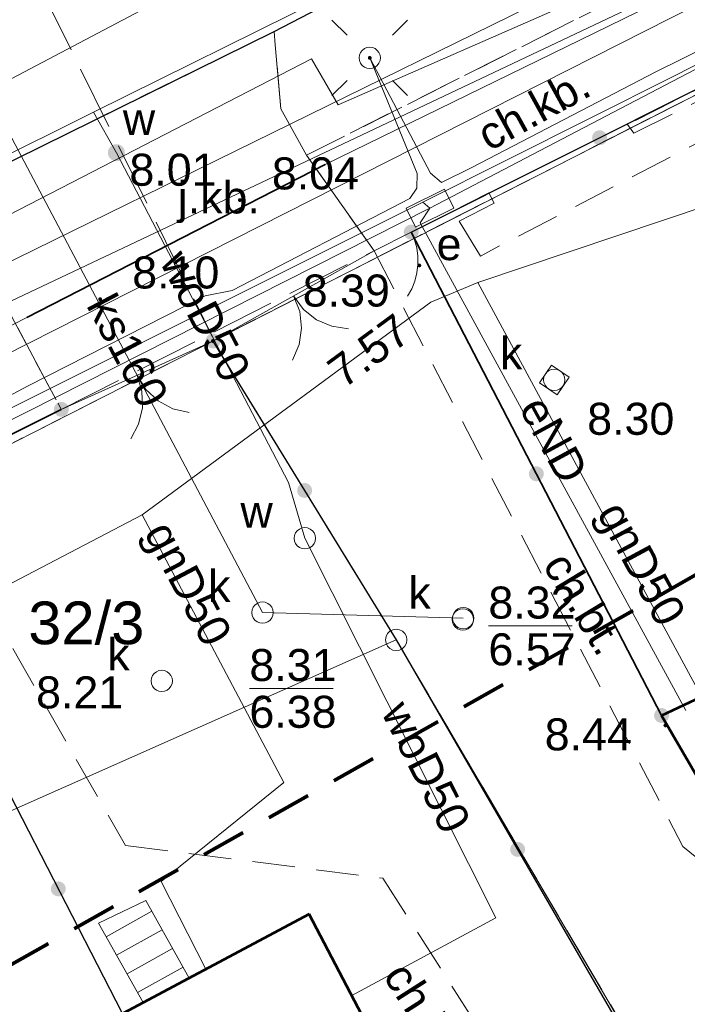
# Model space of a CAD drawing. Extents: x 5474185 to 5474933, y 5916077 to 5916824.
# Tile 116 of 256: x 5474655 to 5474671, y 5916193 to 5916216. Entities that reach past the tile are written whole.
import ezdxf
from ezdxf.enums import TextEntityAlignment as Align

# ---------------------------------------------------------------- set-up
doc = ezdxf.new("R2010")
doc.units = 0
for name, pattern in [('216-500', [2.5, 1.5, -1]), ('PRZER1-1', [1, 0.5, -0.5]), ('PRZER2-1', [1.5, 1, -0.5]), ('PRZER3-1', [2, 1.5, -0.5])]:
    doc.linetypes.add(name, pattern=pattern)
for name, color, linetype, lineweight in [('GEPPGD', 253, 'CONTINUOUS', 18), ('GESBZO', 253, 'CONTINUOUS', 50), ('GESDZI', 253, 'CONTINUOUS', 18), ('GESDZI_O', 253, 'CONTINUOUS', 18), ('GESKKL', 253, 'CONTINUOUS', 18), ('GESSCH', 253, 'CONTINUOUS', 18), ('GESUZY', 253, 'CONTINUOUS', 18), ('GSLKBR', 253, 'CONTINUOUS', 18), ('GSLKFU', 253, 'CONTINUOUS', 18), ('GSLKOG', 253, 'CONTINUOUS', 35), ('GSLKRW', 253, 'CONTINUOUS', 25), ('GSPWPS', 253, 'CONTINUOUS', 13), ('GSPWPS_O', 253, 'CONTINUOUS', 13), ('GSSKOA', 253, 'CONTINUOUS', 18), ('GSSKOA_O', 253, 'CONTINUOUS', 18), ('GSSKOD', 253, 'CONTINUOUS', 18), ('GSSKOD_O', 253, 'CONTINUOUS', 18), ('GSSUTR', 254, 'CONTINUOUS', 18), ('GULEPR', 254, 'CONTINUOUS', 18), ('GULEPR_O', 254, 'CONTINUOUS', 18), ('GULGPR', 254, 'CONTINUOUS', 18), ('GULGPR_O', 254, 'CONTINUOUS', 18), ('GULKPR', 7, 'CONTINUOUS', 18), ('GULKPR_O', 254, 'CONTINUOUS', 18), ('GULLOB', 254, 'CONTINUOUS', 35), ('GULTPR', 254, 'CONTINUOUS', 18), ('GULWPR', 7, 'CONTINUOUS', 18), ('GULWPR_O', 254, 'CONTINUOUS', 18), ('GUPELA', 254, 'CONTINUOUS', 18), ('GUPESE', 254, 'CONTINUOUS', 18), ('GUPESE_O', 254, 'CONTINUOUS', 18), ('GUPIKP', 253, 'CONTINUOUS', 18), ('GUPISN', 253, 'CONTINUOUS', 18), ('GUPIWZ', 253, 'CONTINUOUS', 18), ('GUPIWZ_O', 253, 'CONTINUOUS', 18), ('GUPKSD', 61, 'CONTINUOUS', 18), ('GUPPRZ_O', 40, 'CONTINUOUS', 18), ('GUPWZA', 253, 'CONTINUOUS', 18), ('GUPWZA_O', 253, 'CONTINUOUS', 18), ('IS HP zasięg', 251, 'CONTINUOUS', 20), ('Sieć wodociągowa', 253, 'CONTINUOUS', 40)]:
    doc.layers.add(name, color=color, linetype=linetype, lineweight=lineweight)
doc.styles.add('Arial', font='arial.ttf')

msp = doc.modelspace()

# ---------------------------------------------------------------- hatches: boundary and pattern name
at = {"layer": 'GEPPGD'}
msp.add_hatch(color=256, dxfattribs=at).paths.add_polyline_path([(5474659.62, 5916208.905), (5474659.606094, 5916208.907202), (5474659.59355, 5916208.913594), (5474659.583594, 5916208.92355), (5474659.577202, 5916208.936094), (5474659.575, 5916208.95), (5474659.577202, 5916208.963906), (5474659.583594, 5916208.97645), (5474659.59355, 5916208.986406), (5474659.606094, 5916208.992798), (5474659.62, 5916208.995), (5474659.633906, 5916208.992798), (5474659.64645, 5916208.986406), (5474659.656406, 5916208.97645), (5474659.662798, 5916208.963906), (5474659.665, 5916208.95), (5474659.662798, 5916208.936094), (5474659.656406, 5916208.92355), (5474659.64645, 5916208.913594), (5474659.633906, 5916208.907202)])
at = {"layer": 'GSLKOG'}
for points in [[(5474668.659673, 5916213.535305), (5474668.614811, 5916213.54393), (5474668.57371, 5916213.563873), (5474668.53917, 5916213.593774), (5474668.513546, 5916213.631596), (5474668.498585, 5916213.67476), (5474668.495305, 5916213.720327), (5474668.50393, 5916213.765189), (5474668.523873, 5916213.80629), (5474668.553774, 5916213.84083), (5474668.591596, 5916213.866454), (5474668.63476, 5916213.881415), (5474668.680327, 5916213.884695), (5474668.725189, 5916213.87607), (5474668.76629, 5916213.856127), (5474668.80083, 5916213.826226), (5474668.826454, 5916213.788404), (5474668.841415, 5916213.74524), (5474668.844695, 5916213.699673), (5474668.83607, 5916213.654811), (5474668.816127, 5916213.61371), (5474668.786226, 5916213.57917), (5474668.748404, 5916213.553546), (5474668.70524, 5916213.538585)], [(5474668.659673, 5916213.535305), (5474668.614811, 5916213.54393), (5474668.57371, 5916213.563873), (5474668.53917, 5916213.593774), (5474668.513546, 5916213.631596), (5474668.498585, 5916213.67476), (5474668.495305, 5916213.720327), (5474668.50393, 5916213.765189), (5474668.523873, 5916213.80629), (5474668.553774, 5916213.84083), (5474668.591596, 5916213.866454), (5474668.63476, 5916213.881415), (5474668.680327, 5916213.884695), (5474668.725189, 5916213.87607), (5474668.76629, 5916213.856127), (5474668.80083, 5916213.826226), (5474668.826454, 5916213.788404), (5474668.841415, 5916213.74524), (5474668.844695, 5916213.699673), (5474668.83607, 5916213.654811), (5474668.816127, 5916213.61371), (5474668.786226, 5916213.57917), (5474668.748404, 5916213.553546), (5474668.70524, 5916213.538585)], [(5474664.251967, 5916211.325185), (5474664.206995, 5916211.33322), (5474664.165636, 5916211.352622), (5474664.130707, 5916211.382067), (5474664.104589, 5916211.419549), (5474664.089062, 5916211.462513), (5474664.085185, 5916211.508033), (5474664.09322, 5916211.553005), (5474664.112622, 5916211.594364), (5474664.142067, 5916211.629293), (5474664.179549, 5916211.655411), (5474664.222513, 5916211.670938), (5474664.268033, 5916211.674815), (5474664.313005, 5916211.66678), (5474664.354364, 5916211.647378), (5474664.389293, 5916211.617933), (5474664.415411, 5916211.580451), (5474664.430938, 5916211.537487), (5474664.434815, 5916211.491967), (5474664.42678, 5916211.446995), (5474664.407378, 5916211.405636), (5474664.377933, 5916211.370707), (5474664.340451, 5916211.344589), (5474664.297487, 5916211.329062)], [(5474664.249673, 5916211.325305), (5474664.204811, 5916211.33393), (5474664.16371, 5916211.353873), (5474664.12917, 5916211.383774), (5474664.103546, 5916211.421596), (5474664.088585, 5916211.46476), (5474664.085305, 5916211.510327), (5474664.09393, 5916211.555189), (5474664.113873, 5916211.59629), (5474664.143774, 5916211.63083), (5474664.181596, 5916211.656454), (5474664.22476, 5916211.671415), (5474664.270327, 5916211.674695), (5474664.315189, 5916211.66607), (5474664.35629, 5916211.646127), (5474664.39083, 5916211.616226), (5474664.416454, 5916211.578404), (5474664.431415, 5916211.53524), (5474664.434695, 5916211.489673), (5474664.42607, 5916211.444811), (5474664.406127, 5916211.40371), (5474664.376226, 5916211.36917), (5474664.338404, 5916211.343546), (5474664.29524, 5916211.328585)], [(5474659.624588, 5916208.775061), (5474659.579154, 5916208.779833), (5474659.536504, 5916208.796204), (5474659.499543, 5916208.823055), (5474659.470792, 5916208.858557), (5474659.452209, 5916208.90029), (5474659.445061, 5916208.945412), (5474659.449833, 5916208.990846), (5474659.466204, 5916209.033496), (5474659.493055, 5916209.070457), (5474659.528557, 5916209.099208), (5474659.57029, 5916209.117791), (5474659.615412, 5916209.124939), (5474659.660846, 5916209.120167), (5474659.703496, 5916209.103796), (5474659.740457, 5916209.076945), (5474659.769208, 5916209.041443), (5474659.787791, 5916208.99971), (5474659.794939, 5916208.954588), (5474659.790167, 5916208.909154), (5474659.773796, 5916208.866504), (5474659.746945, 5916208.829543), (5474659.711443, 5916208.800792), (5474659.66971, 5916208.782209)], [(5474656.059722, 5916207.175302), (5474656.014857, 5916207.183914), (5474655.97375, 5916207.203846), (5474655.939202, 5916207.233738), (5474655.913568, 5916207.271552), (5474655.898595, 5916207.314712), (5474655.895302, 5916207.360278), (5474655.903914, 5916207.405143), (5474655.923846, 5916207.44625), (5474655.953738, 5916207.480798), (5474655.991552, 5916207.506432), (5474656.034712, 5916207.521405), (5474656.080278, 5916207.524698), (5474656.125143, 5916207.516086), (5474656.16625, 5916207.496154), (5474656.200798, 5916207.466262), (5474656.226432, 5916207.428448), (5474656.241405, 5916207.385288), (5474656.244698, 5916207.339722), (5474656.236086, 5916207.294857), (5474656.216154, 5916207.25375), (5474656.186262, 5916207.219202), (5474656.148448, 5916207.193568), (5474656.105288, 5916207.178595)], [(5474667.181967, 5916205.665185), (5474667.136995, 5916205.67322), (5474667.095636, 5916205.692622), (5474667.060707, 5916205.722067), (5474667.034589, 5916205.759549), (5474667.019062, 5916205.802513), (5474667.015185, 5916205.848033), (5474667.02322, 5916205.893005), (5474667.042622, 5916205.934364), (5474667.072067, 5916205.969293), (5474667.109549, 5916205.995411), (5474667.152513, 5916206.010938), (5474667.198033, 5916206.014815), (5474667.243005, 5916206.00678), (5474667.284364, 5916205.987378), (5474667.319293, 5916205.957933), (5474667.345411, 5916205.920451), (5474667.360938, 5916205.877487), (5474667.364815, 5916205.831967), (5474667.35678, 5916205.786995), (5474667.337378, 5916205.745636), (5474667.307933, 5916205.710707), (5474667.270451, 5916205.684589), (5474667.227487, 5916205.669062)], [(5474667.181967, 5916205.665185), (5474667.136995, 5916205.67322), (5474667.095636, 5916205.692622), (5474667.060707, 5916205.722067), (5474667.034589, 5916205.759549), (5474667.019062, 5916205.802513), (5474667.015185, 5916205.848033), (5474667.02322, 5916205.893005), (5474667.042622, 5916205.934364), (5474667.072067, 5916205.969293), (5474667.109549, 5916205.995411), (5474667.152513, 5916206.010938), (5474667.198033, 5916206.014815), (5474667.243005, 5916206.00678), (5474667.284364, 5916205.987378), (5474667.319293, 5916205.957933), (5474667.345411, 5916205.920451), (5474667.360938, 5916205.877487), (5474667.364815, 5916205.831967), (5474667.35678, 5916205.786995), (5474667.337378, 5916205.745636), (5474667.307933, 5916205.710707), (5474667.270451, 5916205.684589), (5474667.227487, 5916205.669062)], [(5474661.769588, 5916205.275061), (5474661.724154, 5916205.279833), (5474661.681504, 5916205.296204), (5474661.644543, 5916205.323055), (5474661.615792, 5916205.358557), (5474661.597209, 5916205.40029), (5474661.590061, 5916205.445412), (5474661.594833, 5916205.490846), (5474661.611204, 5916205.533496), (5474661.638055, 5916205.570457), (5474661.673557, 5916205.599208), (5474661.71529, 5916205.617791), (5474661.760412, 5916205.624939), (5474661.805846, 5916205.620167), (5474661.848496, 5916205.603796), (5474661.885457, 5916205.576945), (5474661.914208, 5916205.541443), (5474661.932791, 5916205.49971), (5474661.939939, 5916205.454588), (5474661.935167, 5916205.409154), (5474661.918796, 5916205.366504), (5474661.891945, 5916205.329543), (5474661.856443, 5916205.300792), (5474661.81471, 5916205.282209)], [(5474661.769588, 5916205.275061), (5474661.724154, 5916205.279833), (5474661.681504, 5916205.296204), (5474661.644543, 5916205.323055), (5474661.615792, 5916205.358557), (5474661.597209, 5916205.40029), (5474661.590061, 5916205.445412), (5474661.594833, 5916205.490846), (5474661.611204, 5916205.533496), (5474661.638055, 5916205.570457), (5474661.673557, 5916205.599208), (5474661.71529, 5916205.617791), (5474661.760412, 5916205.624939), (5474661.805846, 5916205.620167), (5474661.848496, 5916205.603796), (5474661.885457, 5916205.576945), (5474661.914208, 5916205.541443), (5474661.932791, 5916205.49971), (5474661.939939, 5916205.454588), (5474661.935167, 5916205.409154), (5474661.918796, 5916205.366504), (5474661.891945, 5916205.329543), (5474661.856443, 5916205.300792), (5474661.81471, 5916205.282209)], [(5474670.111967, 5916200.005185), (5474670.066995, 5916200.01322), (5474670.025636, 5916200.032622), (5474669.990707, 5916200.062067), (5474669.964589, 5916200.099549), (5474669.949062, 5916200.142513), (5474669.945185, 5916200.188033), (5474669.95322, 5916200.233005), (5474669.972622, 5916200.274364), (5474670.002067, 5916200.309293), (5474670.039549, 5916200.335411), (5474670.082513, 5916200.350938), (5474670.128033, 5916200.354815), (5474670.173005, 5916200.34678), (5474670.214364, 5916200.327378), (5474670.249293, 5916200.297933), (5474670.275411, 5916200.260451), (5474670.290938, 5916200.217487), (5474670.294815, 5916200.171967), (5474670.28678, 5916200.126995), (5474670.267378, 5916200.085636), (5474670.237933, 5916200.050707), (5474670.200451, 5916200.024589), (5474670.157487, 5916200.009062)], [(5474666.751236, 5916196.869983), (5474666.705934, 5916196.875882), (5474666.663704, 5916196.893307), (5474666.627421, 5916196.921067), (5474666.59956, 5916196.957272), (5474666.582019, 5916196.999454), (5474666.575994, 5916197.04474), (5474666.581893, 5916197.090041), (5474666.599318, 5916197.132271), (5474666.627078, 5916197.168554), (5474666.663283, 5916197.196415), (5474666.705465, 5916197.213956), (5474666.750751, 5916197.219982), (5474666.796052, 5916197.214082), (5474666.838283, 5916197.196658), (5474666.874565, 5916197.168897), (5474666.902426, 5916197.132692), (5474666.919967, 5916197.09051), (5474666.925993, 5916197.045225), (5474666.920093, 5916196.999923), (5474666.902669, 5916196.957693), (5474666.874908, 5916196.92141), (5474666.838703, 5916196.893549), (5474666.796521, 5916196.876008)], [(5474666.751236, 5916196.869983), (5474666.705934, 5916196.875882), (5474666.663704, 5916196.893307), (5474666.627421, 5916196.921067), (5474666.59956, 5916196.957272), (5474666.582019, 5916196.999454), (5474666.575994, 5916197.04474), (5474666.581893, 5916197.090041), (5474666.599318, 5916197.132271), (5474666.627078, 5916197.168554), (5474666.663283, 5916197.196415), (5474666.705465, 5916197.213956), (5474666.750751, 5916197.219982), (5474666.796052, 5916197.214082), (5474666.838283, 5916197.196658), (5474666.874565, 5916197.168897), (5474666.902426, 5916197.132692), (5474666.919967, 5916197.09051), (5474666.925993, 5916197.045225), (5474666.920093, 5916196.999923), (5474666.902669, 5916196.957693), (5474666.874908, 5916196.92141), (5474666.838703, 5916196.893549), (5474666.796521, 5916196.876008)], [(5474655.991419, 5916195.945211), (5474655.946473, 5916195.953387), (5474655.905175, 5916195.972918), (5474655.870338, 5916196.002473), (5474655.844337, 5916196.040036), (5474655.828946, 5916196.083049), (5474655.825211, 5916196.128581), (5474655.833387, 5916196.173527), (5474655.852918, 5916196.214825), (5474655.882473, 5916196.249662), (5474655.920036, 5916196.275663), (5474655.963049, 5916196.291054), (5474656.008581, 5916196.294789), (5474656.053527, 5916196.286613), (5474656.094825, 5916196.267082), (5474656.129662, 5916196.237527), (5474656.155663, 5916196.199964), (5474656.171054, 5916196.156951), (5474656.174789, 5916196.111419), (5474656.166613, 5916196.066473), (5474656.147082, 5916196.025175), (5474656.117527, 5916195.990338), (5474656.079964, 5916195.964337), (5474656.036951, 5916195.948946)], [(5474655.991419, 5916195.945211), (5474655.946473, 5916195.953387), (5474655.905175, 5916195.972918), (5474655.870338, 5916196.002473), (5474655.844337, 5916196.040036), (5474655.828946, 5916196.083049), (5474655.825211, 5916196.128581), (5474655.833387, 5916196.173527), (5474655.852918, 5916196.214825), (5474655.882473, 5916196.249662), (5474655.920036, 5916196.275663), (5474655.963049, 5916196.291054), (5474656.008581, 5916196.294789), (5474656.053527, 5916196.286613), (5474656.094825, 5916196.267082), (5474656.129662, 5916196.237527), (5474656.155663, 5916196.199964), (5474656.171054, 5916196.156951), (5474656.174789, 5916196.111419), (5474656.166613, 5916196.066473), (5474656.147082, 5916196.025175), (5474656.117527, 5916195.990338), (5474656.079964, 5916195.964337), (5474656.036951, 5916195.948946)]]:
    msp.add_hatch(color=256, dxfattribs=at).paths.add_polyline_path(points)
at = {"layer": 'GSPWPS'}
for points in [[(5474660.25, 5916212.205), (5474660.238353, 5916212.206533), (5474660.2275, 5916212.211029), (5474660.21818, 5916212.21818), (5474660.211029, 5916212.2275), (5474660.206533, 5916212.238353), (5474660.205, 5916212.25), (5474660.206533, 5916212.261647), (5474660.211029, 5916212.2725), (5474660.21818, 5916212.28182), (5474660.2275, 5916212.288971), (5474660.238353, 5916212.293467), (5474660.25, 5916212.295), (5474660.261647, 5916212.293467), (5474660.2725, 5916212.288971), (5474660.28182, 5916212.28182), (5474660.288971, 5916212.2725), (5474660.293467, 5916212.261647), (5474660.295, 5916212.25), (5474660.293467, 5916212.238353), (5474660.288971, 5916212.2275), (5474660.28182, 5916212.21818), (5474660.2725, 5916212.211029), (5474660.261647, 5916212.206533)], [(5474664.45, 5916210.675), (5474664.438353, 5916210.676533), (5474664.4275, 5916210.681029), (5474664.41818, 5916210.68818), (5474664.411029, 5916210.6975), (5474664.406533, 5916210.708353), (5474664.405, 5916210.72), (5474664.406533, 5916210.731647), (5474664.411029, 5916210.7425), (5474664.41818, 5916210.75182), (5474664.4275, 5916210.758971), (5474664.438353, 5916210.763467), (5474664.45, 5916210.765), (5474664.461647, 5916210.763467), (5474664.4725, 5916210.758971), (5474664.48182, 5916210.75182), (5474664.488971, 5916210.7425), (5474664.493467, 5916210.731647), (5474664.495, 5916210.72), (5474664.493467, 5916210.708353), (5474664.488971, 5916210.6975), (5474664.48182, 5916210.68818), (5474664.4725, 5916210.681029), (5474664.461647, 5916210.676533)], [(5474656.98, 5916209.885), (5474656.968353, 5916209.886533), (5474656.9575, 5916209.891029), (5474656.94818, 5916209.89818), (5474656.941029, 5916209.9075), (5474656.936533, 5916209.918353), (5474656.935, 5916209.93), (5474656.936533, 5916209.941647), (5474656.941029, 5916209.9525), (5474656.94818, 5916209.96182), (5474656.9575, 5916209.968971), (5474656.968353, 5916209.973467), (5474656.98, 5916209.975), (5474656.991647, 5916209.973467), (5474657.0025, 5916209.968971), (5474657.01182, 5916209.96182), (5474657.018971, 5916209.9525), (5474657.023467, 5916209.941647), (5474657.025, 5916209.93), (5474657.023467, 5916209.918353), (5474657.018971, 5916209.9075), (5474657.01182, 5916209.89818), (5474657.0025, 5916209.891029), (5474656.991647, 5916209.886533)], [(5474670.21, 5916199.905), (5474670.198353, 5916199.906533), (5474670.1875, 5916199.911029), (5474670.17818, 5916199.91818), (5474670.171029, 5916199.9275), (5474670.166533, 5916199.938353), (5474670.165, 5916199.95), (5474670.166533, 5916199.961647), (5474670.171029, 5916199.9725), (5474670.17818, 5916199.98182), (5474670.1875, 5916199.988971), (5474670.198353, 5916199.993467), (5474670.21, 5916199.995), (5474670.221647, 5916199.993467), (5474670.2325, 5916199.988971), (5474670.24182, 5916199.98182), (5474670.248971, 5916199.9725), (5474670.253467, 5916199.961647), (5474670.255, 5916199.95), (5474670.253467, 5916199.938353), (5474670.248971, 5916199.9275), (5474670.24182, 5916199.91818), (5474670.2325, 5916199.911029), (5474670.221647, 5916199.906533)]]:
    msp.add_hatch(color=256, dxfattribs=at).paths.add_polyline_path(points)
at = {"layer": 'GUPELA', "extrusion": (0, 0, -1)}
msp.add_hatch(color=256, dxfattribs=at).paths.add_polyline_path([(-5474663.292013, 5916215.535045), (-5474663.303788, 5916215.537164), (-5474663.314849, 5916215.542483), (-5474663.323417, 5916215.549862), (-5474663.330557, 5916215.560503), (-5474663.334323, 5916215.572223), (-5474663.334986, 5916215.581113), (-5474663.333117, 5916215.592881), (-5474663.328133, 5916215.603893), (-5474663.320065, 5916215.613482), (-5474663.311281, 5916215.61965), (-5474663.301881, 5916215.623403), (-5474663.288913, 5916215.624987), (-5474663.276551, 5916215.622943), (-5474663.265521, 5916215.61776), (-5474663.255236, 5916215.608574), (-5474663.248715, 5916215.597903), (-5474663.245468, 5916215.586476), (-5474663.24539, 5916215.574091), (-5474663.24813, 5916215.56351), (-5474663.253133, 5916215.554196), (-5474663.260459, 5916215.546054), (-5474663.269534, 5916215.539923), (-5474663.28018, 5916215.536084)])
at = {"layer": 'GUPWZA'}
msp.add_hatch(color=256, dxfattribs=at).paths.add_polyline_path([(5474657.359078, 5916213.160002), (5474657.307347, 5916213.167056), (5474657.259203, 5916213.187258), (5474657.217929, 5916213.219232), (5474657.186336, 5916213.260799), (5474657.166578, 5916213.309127), (5474657.160002, 5916213.360922), (5474657.167056, 5916213.412653), (5474657.187258, 5916213.460797), (5474657.219232, 5916213.502071), (5474657.260799, 5916213.533664), (5474657.309127, 5916213.553422), (5474657.360922, 5916213.559998), (5474657.412653, 5916213.552944), (5474657.460797, 5916213.532742), (5474657.502071, 5916213.500768), (5474657.533664, 5916213.459201), (5474657.553422, 5916213.410873), (5474657.559998, 5916213.359078), (5474657.552944, 5916213.307347), (5474657.532742, 5916213.259203), (5474657.500768, 5916213.217929), (5474657.459201, 5916213.186336), (5474657.410873, 5916213.166578)])

# ---------------------------------------------------------------- linework, layer by layer
at = {"layer": 'GEPPGD', "elevation": 10.24, "flags": 128}
msp.add_lwpolyline([(5474663.91, 5916202.2), (5474663.987254, 5916202.187764), (5474664.056946, 5916202.152254), (5474664.112254, 5916202.096946), (5474664.147764, 5916202.027254), (5474664.16, 5916201.95), (5474664.147764, 5916201.872746), (5474664.112254, 5916201.803054), (5474664.056946, 5916201.747746), (5474663.987254, 5916201.712236), (5474663.91, 5916201.7), (5474663.832746, 5916201.712236), (5474663.763054, 5916201.747746), (5474663.707746, 5916201.803054), (5474663.672236, 5916201.872746), (5474663.66, 5916201.95), (5474663.672236, 5916202.027254), (5474663.707746, 5916202.096946), (5474663.763054, 5916202.152254), (5474663.832746, 5916202.187764), (5474663.91, 5916202.2)], close=True, dxfattribs=at)
at = {"layer": 'GESBZO', "linetype": 'Continuous', "lineweight": 53}
for p, q in [((5474670.12, 5916200.18, 10.18), (5474680.86, 5916205.25, 10.18)), ((5474675.98, 5916190.06, 10.18), (5474670.12, 5916200.18, 10.18)), ((5474661.87, 5916195.53, 10.18), (5474653.73, 5916191.19, 10.18)), ((5474665.79, 5916188.05, 10.18), (5474661.87, 5916195.53, 10.18))]:
    msp.add_line(p, q, dxfattribs=at)
at = {"layer": 'GESDZI', "linetype": 'Continuous', "lineweight": 13}
for p, q in [((5474659.62, 5916208.95, 10.22), (5474673.09, 5916215.82, 10.22)), ((5474673.09, 5916215.82, 10.22), (5474659.62, 5916208.95, 10.22)), ((5474640.32, 5916199.11, 10.22), (5474659.62, 5916208.95, 10.22)), ((5474659.62, 5916208.95, 10.22), (5474640.32, 5916199.11, 10.22)), ((5474663.91, 5916201.95, 10.22), (5474659.62, 5916208.95, 10.22)), ((5474659.62, 5916208.95, 10.22), (5474663.91, 5916201.95, 10.22)), ((5474645.12, 5916193.62, 10.22), (5474663.91, 5916201.95, 10.22)), ((5474663.91, 5916201.95, 10.22), (5474645.12, 5916193.62, 10.22)), ((5474663.91, 5916201.95, 10.22), (5474677.78, 5916178.32, 10.22)), ((5474677.78, 5916178.32, 10.22), (5474663.91, 5916201.95, 10.22))]:
    msp.add_line(p, q, dxfattribs=at)
at = {"layer": 'GESKKL', "linetype": 'PRZER3-1', "lineweight": 13}
for p, q in [((5474673.09, 5916215.82, 10.06), (5474659.62, 5916208.95, 10.06)), ((5474659.62, 5916208.95, 10.06), (5474663.91, 5916201.95, 10.06)), ((5474663.91, 5916201.95, 10.06), (5474677.78, 5916178.32, 10.06))]:
    msp.add_line(p, q, dxfattribs=at)
at = {"layer": 'GESSCH', "linetype": 'Continuous', "lineweight": 13}
for p, q in [((5474656.94, 5916195.32, 10.18), (5474658.05, 5916195.85, 10.18)), ((5474658.05, 5916195.85, 10.18), (5474659.06, 5916194.03, 10.18)), ((5474657.99, 5916193.46, 10.18), (5474656.94, 5916195.32, 10.18)), ((5474659.06, 5916194.03, 10.18), (5474657.99, 5916193.46, 10.18))]:
    msp.add_line(p, q, dxfattribs=at)
at = {"layer": 'GESSCH', "linetype": 'Continuous', "lineweight": 18, "elevation": 10.18, "flags": 128}
for points in [[(5474658.191074, 5916195.595788), (5474657.119889, 5916195.001339)], [(5474658.433691, 5916195.158596), (5474657.365693, 5916194.565916)], [(5474658.676309, 5916194.721404), (5474657.611497, 5916194.130492)], [(5474658.918926, 5916194.284212), (5474657.8573, 5916193.695068)]]:
    msp.add_lwpolyline(points, dxfattribs=at)
at = {"layer": 'GESUZY', "linetype": 'PRZER1-1', "lineweight": 13}
for p, q in [((5474659.62, 5916208.95, 10.08), (5474673.09, 5916215.82, 10.08)), ((5474673.09, 5916215.82, 10.08), (5474659.62, 5916208.95, 10.08)), ((5474640.32, 5916199.11, 10.08), (5474659.62, 5916208.95, 10.08)), ((5474659.62, 5916208.95, 10.08), (5474640.32, 5916199.11, 10.08)), ((5474659.62, 5916208.95, 10.08), (5474663.91, 5916201.95, 10.08)), ((5474663.91, 5916201.95, 10.08), (5474659.62, 5916208.95, 10.08)), ((5474663.91, 5916201.95, 10.08), (5474677.78, 5916178.32, 10.08)), ((5474677.78, 5916178.32, 10.08), (5474663.91, 5916201.95, 10.08))]:
    msp.add_line(p, q, dxfattribs=at)
at = {"layer": 'GSLKBR', "linetype": 'Continuous', "lineweight": 18, "elevation": 10.18, "flags": 128}
for points in [[(5474659.62, 5916208.95), (5474663.39, 5916211.06)], [(5474656.07, 5916207.35), (5474659.62, 5916208.95)]]:
    msp.add_lwpolyline(points, dxfattribs=at)
at = {"layer": 'GSLKBR', "elevation": 10.18, "flags": 128}
for points in [[(5474661.505, 5916210.005), (5474661.650007, 5916209.64126), (5474661.69593, 5916209.252383), (5474661.639639, 5916208.864872), (5474661.484971, 5916208.505134)], [(5474662.793908, 5916209.237722), (5474662.406397, 5916209.294012), (5474662.046658, 5916209.44868), (5474661.739209, 5916209.691184), (5474661.505, 5916210.005)], [(5474657.845, 5916208.15), (5474657.957926, 5916207.775058), (5474657.969961, 5916207.383664), (5474657.880286, 5916207.002492), (5474657.695012, 5916206.657518)], [(5474659.062534, 5916207.273866), (5474658.681362, 5916207.36354), (5474658.336387, 5916207.548814), (5474658.05112, 5916207.81706), (5474657.845, 5916208.15)]]:
    msp.add_lwpolyline(points, dxfattribs=at)
at = {"layer": 'GSLKFU', "linetype": 'Continuous', "lineweight": 18, "elevation": 10.18, "flags": 128}
msp.add_lwpolyline([(5474663.39, 5916211.06), (5474664.26, 5916211.5)], dxfattribs=at)
at = {"layer": 'GSLKFU', "elevation": 10.18, "flags": 128}
msp.add_lwpolyline([(5474664.26, 5916211.5), (5474664.33691, 5916211.319493), (5474664.389603, 5916211.130491), (5474664.417173, 5916210.936228), (5474664.419152, 5916210.740029), (5474664.395505, 5916210.54525), (5474664.346636, 5916210.355223), (5474664.273382, 5916210.173201), (5474664.176996, 5916210.002298)], dxfattribs=at)
at = {"layer": 'GSLKOG', "linetype": 'Continuous', "lineweight": 30}
for p, q in [((5474664.26, 5916211.5, 10.18), (5474673.08, 5916215.92, 10.18)), ((5474659.62, 5916208.95, 10.18), (5474663.91, 5916201.95, 10.18)), ((5474663.91, 5916201.95, 10.18), (5474677.11, 5916179.16, 10.18)), ((5474657.5, 5916193.2, 10.18), (5474654.5, 5916199.04, 10.18))]:
    msp.add_line(p, q, dxfattribs=at)
at = {"layer": 'GSLKOG', "linetype": 'Continuous', "lineweight": 35, "elevation": 10.18, "flags": 128}
for points in [[(5474664.26, 5916211.5), (5474670.12, 5916200.18)], [(5474656.07, 5916207.35), (5474652.7, 5916205.66)]]:
    msp.add_lwpolyline(points, dxfattribs=at)
at = {"layer": 'GSLKRW', "linetype": 'Continuous', "lineweight": 30, "elevation": 10.18, "flags": 128}
msp.add_lwpolyline([(5474624.04, 5916197.7), (5474625.38, 5916198.4), (5474628.48, 5916199.92), (5474632.24, 5916201.73), (5474645.73, 5916208.6), (5474648.6, 5916210.06), (5474652.59, 5916212.02), (5474661.05, 5916216.2), (5474669.32, 5916220.5)], dxfattribs=at)
at = {"layer": 'GSSKOA', "linetype": 'PRZER3-1', "lineweight": 13}
for p, q in [((5474661.05, 5916216.2, 10.18), (5474652.59, 5916212.02, 10.18)), ((5474661.21, 5916214.39, 10.18), (5474661.05, 5916216.2, 10.18)), ((5474661.81, 5916213.3, 10.18), (5474661.21, 5916214.39, 10.18)), ((5474663.39, 5916211.06, 10.18), (5474661.81, 5916213.3, 10.18)), ((5474654.11, 5916211.02, 10.18), (5474656.07, 5916207.35, 10.18)), ((5474656.07, 5916207.35, 10.18), (5474663.39, 5916211.06, 10.18))]:
    msp.add_line(p, q, dxfattribs=at)
at = {"layer": 'GSSKOA', "linetype": 'PRZER3-1', "lineweight": 13, "elevation": 10.18}
msp.add_lwpolyline([(5474622.06, 5916195.02), (5474622.47, 5916195.82), (5474623.1, 5916196.67), (5474624.04, 5916197.7), (5474625.38, 5916198.4), (5474628.48, 5916199.92), (5474632.24, 5916201.73), (5474645.73, 5916208.6), (5474648.6, 5916210.06), (5474652.59, 5916212.02), (5474661.05, 5916216.2), (5474669.32, 5916220.5)], dxfattribs=at)
at = {"layer": 'GSSKOD', "linetype": 'PRZER2-1', "lineweight": 13}
for p, q in [((5474661.81, 5916213.3, 10.18), (5474671.76, 5916218.32, 10.18)), ((5474673.08, 5916215.92, 10.18), (5474669.32, 5916214.02, 10.18)), ((5474669.47, 5916213.82, 10.18), (5474671.23, 5916214.69, 10.18)), ((5474671.65, 5916213.95, 10.18), (5474665.88, 5916210.94, 10.18)), ((5474669.32, 5916214.02, 10.18), (5474669.47, 5916213.82, 10.18)), ((5474663.39, 5916211.06, 10.18), (5474661.81, 5916213.3, 10.18)), ((5474666.08, 5916212.42, 10.18), (5474664.26, 5916211.5, 10.18)), ((5474666.2, 5916212.18, 10.18), (5474666.08, 5916212.42, 10.18)), ((5474665.38, 5916211.76, 10.18), (5474666.2, 5916212.18, 10.18)), ((5474665.88, 5916210.94, 10.18), (5474665.38, 5916211.76, 10.18)), ((5474664.26, 5916211.5, 10.18), (5474663.39, 5916211.06, 10.18)), ((5474664.26, 5916211.5, 10.18), (5474663.39, 5916211.06, 10.18)), ((5474670.12, 5916200.18, 10.18), (5474664.26, 5916211.5, 10.18)), ((5474663.39, 5916211.06, 10.18), (5474670.62, 5916197.11, 10.18)), ((5474654.77, 5916209.78, 10.18), (5474656.07, 5916207.35, 10.18)), ((5474656.07, 5916207.35, 10.18), (5474652.7, 5916205.66, 10.18)), ((5474652.7, 5916205.66, 10.18), (5474657.57, 5916197.14, 10.18)), ((5474673.09, 5916195.06, 10.18), (5474670.12, 5916200.18, 10.18)), ((5474657.5, 5916193.2, 10.18), (5474654.5, 5916199.04, 10.18)), ((5474657.57, 5916197.14, 10.18), (5474663.6, 5916196.37, 10.18)), ((5474670.62, 5916197.11, 10.18), (5474671.54, 5916196.36, 10.18)), ((5474663.6, 5916196.37, 10.18), (5474668.09, 5916189.33, 10.18))]:
    msp.add_line(p, q, dxfattribs=at)
at = {"layer": 'GSSUTR', "linetype": 'PRZER2-1', "lineweight": 13}
for p, q in [((5474661.05, 5916216.2, 10.1), (5474669.32, 5916220.5, 10.1)), ((5474671.76, 5916218.32, 10.1), (5474661.81, 5916213.3, 10.1)), ((5474661.21, 5916214.39, 10.1), (5474661.05, 5916216.2, 10.1)), ((5474661.81, 5916213.3, 10.1), (5474661.21, 5916214.39, 10.1))]:
    msp.add_line(p, q, dxfattribs=at)
at = {"layer": 'GULEPR', "linetype": 'Continuous', "lineweight": 13}
for p, q in [((5474664.7, 5916212.06, 10.14), (5474690.77, 5916225.7, 10.14)), ((5474670.41, 5916215.15, 10.14), (5474677.52, 5916218.79, 10.14)), ((5474669.99, 5916215.25, 10.14), (5474674.47, 5916217.49, 10.14)), ((5474663.29, 5916215.58, 10.14), (5474664.4, 5916212.87, 10.14)), ((5474663.29, 5916215.58, 10.14), (5474664.71, 5916212.88, 10.14)), ((5474664.53, 5916212.2, 10.14), (5474670.41, 5916215.15, 10.14)), ((5474665.68, 5916213.01, 10.14), (5474669.99, 5916215.25, 10.14)), ((5474664.97, 5916212.66, 10.14), (5474665.68, 5916213.01, 10.14)), ((5474664.4, 5916212.87, 10.14), (5474664.39, 5916212.53, 10.14)), ((5474664.71, 5916212.88, 10.14), (5474664.97, 5916212.66, 10.14)), ((5474664.39, 5916212.53, 10.14), (5474664.23, 5916212.29, 10.14)), ((5474664.23, 5916212.29, 10.14), (5474660.07, 5916210.13, 10.14)), ((5474648.16, 5916203.7, 10.14), (5474664.7, 5916212.06, 10.14)), ((5474652.12, 5916205.99, 10.14), (5474664.53, 5916212.2, 10.14)), ((5474664.7, 5916212.06, 10.14), (5474664.47, 5916211.72, 10.14)), ((5474664.47, 5916211.72, 10.14), (5474670.69, 5916200.3, 10.14)), ((5474659.44, 5916210.01, 10.14), (5474655.28, 5916207.89, 10.14)), ((5474660.07, 5916210.13, 10.14), (5474659.44, 5916210.01, 10.14)), ((5474655.28, 5916207.89, 10.14), (5474652.89, 5916206.63, 10.14))]:
    msp.add_line(p, q, dxfattribs=at)
at = {"layer": 'GULEPR', "linetype": 'Continuous', "lineweight": 18, "elevation": 10.14, "flags": 128}
msp.add_lwpolyline([(5474664.7, 5916212.06), (5474664.53, 5916212.2)], dxfattribs=at)
at = {"layer": 'GULGPR', "linetype": 'Continuous', "lineweight": 13}
for p, q in [((5474692.73, 5916229.4, 10.14), (5474630.04, 5916198.62, 10.14)), ((5474692.73, 5916229.4, 10.14), (5474630.04, 5916198.62, 10.14)), ((5474665.82, 5916210.32, 10.14), (5474676.92, 5916214.05, 10.14)), ((5474664.72, 5916209.86, 10.14), (5474665.82, 5916210.32, 10.14)), ((5474657.96, 5916204.88, 10.14), (5474664.72, 5916209.86, 10.14)), ((5474642.11, 5916196.57, 10.14), (5474657.96, 5916204.88, 10.14)), ((5474657.96, 5916204.88, 10.14), (5474661.28, 5916198.61, 10.14)), ((5474661.28, 5916198.61, 10.14), (5474658.41, 5916196.29, 10.14)), ((5474658.41, 5916196.29, 10.14), (5474659.45, 5916194.24, 10.14))]:
    msp.add_line(p, q, dxfattribs=at)
at = {"layer": 'GULGPR', "linetype": 'Continuous', "lineweight": 18, "elevation": 10.14, "flags": 128}
msp.add_lwpolyline([(5474665.82, 5916210.32), (5474671.12, 5916200.51)], dxfattribs=at)
at = {"layer": 'GULKPR', "linetype": 'Continuous', "lineweight": 18, "elevation": 10.14, "flags": 128}
for points in [[(5474654.33, 5916214.79), (5474671.15, 5916223.67)], [(5474660.78, 5916202.59), (5474654.33, 5916214.79)], [(5474665.48, 5916202.46), (5474660.78, 5916202.59)]]:
    msp.add_lwpolyline(points, dxfattribs=at)
at = {"layer": 'GULLOB', "linetype": 'Continuous', "lineweight": 35, "elevation": 10.12, "flags": 128}
msp.add_lwpolyline([(5474655.26, 5916209.5), (5474662.25, 5916213.08)], dxfattribs=at)
at = {"layer": 'GULTPR', "linetype": 'Continuous', "lineweight": 13}
for p, q in [((5474662.25, 5916213.08, 10.14), (5474675, 5916219.32, 10.14)), ((5474662.55, 5916214.48, 10.14), (5474671.33, 5916218.33, 10.14)), ((5474652.71, 5916210.8, 10.14), (5474661.93, 5916215.56, 10.14)), ((5474661.93, 5916215.56, 10.14), (5474662.55, 5916214.48, 10.14)), ((5474655.26, 5916209.5, 10.14), (5474662.25, 5916213.08, 10.14)), ((5474632.3, 5916197.89, 10.14), (5474655.26, 5916209.5, 10.14))]:
    msp.add_line(p, q, dxfattribs=at)
at = {"layer": 'GULTPR', "linetype": 'Continuous', "lineweight": 18, "elevation": 10.14, "flags": 128}
msp.add_lwpolyline([(5474627.05, 5916194.58), (5474688.97, 5916225.96)], dxfattribs=at)
at = {"layer": 'GULWPR', "linetype": 'Continuous', "lineweight": 13}
for p, q in [((5474627.41, 5916196.86, 10.14), (5474694.85, 5916228.82, 10.14)), ((5474656.82, 5916214.31, 10.14), (5474671.65, 5916221.66, 10.14)), ((5474656.82, 5916214.31, 10.14), (5474657.36, 5916213.36, 10.14)), ((5474657.36, 5916213.36, 10.14), (5474661.39, 5916205.64, 10.14)), ((5474661.39, 5916205.64, 10.14), (5474661.77, 5916204.33, 10.14)), ((5474666.24, 5916195.44, 10.14), (5474661.77, 5916204.33, 10.14)), ((5474662.87, 5916193.62, 10.14), (5474666.24, 5916195.44, 10.14))]:
    msp.add_line(p, q, dxfattribs=at)
at = {"layer": 'GULWPR', "linetype": 'PRZER3-1', "lineweight": 18, "elevation": 10.14}
msp.add_lwpolyline([(5474653.87, 5916220.7), (5474659.65, 5916208.97)], dxfattribs=at)
at = {"layer": 'GULWPR', "linetype": 'Continuous', "lineweight": 18, "elevation": 10.14, "flags": 128}
msp.add_lwpolyline([(5474629.06, 5916200.47), (5474656.82, 5916214.31)], dxfattribs=at)
at = {"layer": 'GUPELA', "elevation": 10.15, "flags": 128}
for points in [[(5474662.406117, 5916216.463883), (5474662.75967, 5916216.11033)], [(5474664.173883, 5916216.463883), (5474663.82033, 5916216.11033)], [(5474662.406117, 5916214.696117), (5474662.75967, 5916215.04967)], [(5474664.173883, 5916214.696117), (5474663.82033, 5916215.04967)]]:
    msp.add_lwpolyline(points, dxfattribs=at)
at = {"layer": 'GUPELA', "elevation": 10.16, "flags": 128}
msp.add_lwpolyline([(5474663.29, 5916215.83), (5474663.354705, 5916215.821481), (5474663.415, 5916215.796506), (5474663.466777, 5916215.756777), (5474663.506506, 5916215.705), (5474663.531481, 5916215.644705), (5474663.54, 5916215.58), (5474663.531481, 5916215.515295), (5474663.506506, 5916215.455), (5474663.466777, 5916215.403223), (5474663.415, 5916215.363494), (5474663.354705, 5916215.338519), (5474663.29, 5916215.33), (5474663.225295, 5916215.338519), (5474663.165, 5916215.363494), (5474663.113223, 5916215.403223), (5474663.073494, 5916215.455), (5474663.048519, 5916215.515295), (5474663.04, 5916215.58), (5474663.048519, 5916215.644705), (5474663.073494, 5916215.705), (5474663.113223, 5916215.756777), (5474663.165, 5916215.796506), (5474663.225295, 5916215.821481), (5474663.29, 5916215.83)], close=True, dxfattribs=at)
at = {"layer": 'GUPESE'}
msp.add_3dface([(5474664.363838, 5916211.613351, 10.16), (5474664.140984, 5916212.06094, 10.16), (5474665.036162, 5916212.506649, 10.16), (5474665.259016, 5916212.05906, 10.16)], dxfattribs=at)
at = {"layer": 'GUPIKP', "elevation": 10.16, "flags": 128}
msp.add_lwpolyline([(5474661.77, 5916204.58), (5474661.834705, 5916204.571481), (5474661.895, 5916204.546506), (5474661.946777, 5916204.506777), (5474661.986506, 5916204.455), (5474662.011481, 5916204.394705), (5474662.02, 5916204.33), (5474662.011481, 5916204.265295), (5474661.986506, 5916204.205), (5474661.946777, 5916204.153223), (5474661.895, 5916204.113494), (5474661.834705, 5916204.088519), (5474661.77, 5916204.08), (5474661.705295, 5916204.088519), (5474661.645, 5916204.113494), (5474661.593223, 5916204.153223), (5474661.553494, 5916204.205), (5474661.528519, 5916204.265295), (5474661.52, 5916204.33), (5474661.528519, 5916204.394705), (5474661.553494, 5916204.455), (5474661.593223, 5916204.506777), (5474661.645, 5916204.546506), (5474661.705295, 5916204.571481), (5474661.77, 5916204.58)], close=True, dxfattribs=at)
at = {"layer": 'GUPISN', "elevation": 10.16, "flags": 128}
msp.add_lwpolyline([(5474663.29, 5916215.83), (5474663.354705, 5916215.821481), (5474663.415, 5916215.796506), (5474663.466777, 5916215.756777), (5474663.506506, 5916215.705), (5474663.531481, 5916215.644705), (5474663.54, 5916215.58), (5474663.531481, 5916215.515295), (5474663.506506, 5916215.455), (5474663.466777, 5916215.403223), (5474663.415, 5916215.363494), (5474663.354705, 5916215.338519), (5474663.29, 5916215.33), (5474663.225295, 5916215.338519), (5474663.165, 5916215.363494), (5474663.113223, 5916215.403223), (5474663.073494, 5916215.455), (5474663.048519, 5916215.515295), (5474663.04, 5916215.58), (5474663.048519, 5916215.644705), (5474663.073494, 5916215.705), (5474663.113223, 5916215.756777), (5474663.165, 5916215.796506), (5474663.225295, 5916215.821481), (5474663.29, 5916215.83)], close=True, dxfattribs=at)
at = {"layer": 'GUPIWZ', "elevation": 10.18, "flags": 128}
for points in [[(5474661.77, 5916204.58), (5474661.834705, 5916204.571481), (5474661.895, 5916204.546506), (5474661.946777, 5916204.506777), (5474661.986506, 5916204.455), (5474662.011481, 5916204.394705), (5474662.02, 5916204.33), (5474662.011481, 5916204.265295), (5474661.986506, 5916204.205), (5474661.946777, 5916204.153223), (5474661.895, 5916204.113494), (5474661.834705, 5916204.088519), (5474661.77, 5916204.08), (5474661.705295, 5916204.088519), (5474661.645, 5916204.113494), (5474661.593223, 5916204.153223), (5474661.553494, 5916204.205), (5474661.528519, 5916204.265295), (5474661.52, 5916204.33), (5474661.528519, 5916204.394705), (5474661.553494, 5916204.455), (5474661.593223, 5916204.506777), (5474661.645, 5916204.546506), (5474661.705295, 5916204.571481), (5474661.77, 5916204.58)], [(5474660.78, 5916202.84), (5474660.844705, 5916202.831481), (5474660.905, 5916202.806506), (5474660.956777, 5916202.766777), (5474660.996506, 5916202.715), (5474661.021481, 5916202.654705), (5474661.03, 5916202.59), (5474661.021481, 5916202.525295), (5474660.996506, 5916202.465), (5474660.956777, 5916202.413223), (5474660.905, 5916202.373494), (5474660.844705, 5916202.348519), (5474660.78, 5916202.34), (5474660.715295, 5916202.348519), (5474660.655, 5916202.373494), (5474660.603223, 5916202.413223), (5474660.563494, 5916202.465), (5474660.538519, 5916202.525295), (5474660.53, 5916202.59), (5474660.538519, 5916202.654705), (5474660.563494, 5916202.715), (5474660.603223, 5916202.766777), (5474660.655, 5916202.806506), (5474660.715295, 5916202.831481), (5474660.78, 5916202.84)], [(5474665.47, 5916202.68), (5474665.534705, 5916202.671481), (5474665.595, 5916202.646506), (5474665.646777, 5916202.606777), (5474665.686506, 5916202.555), (5474665.711481, 5916202.494705), (5474665.72, 5916202.43), (5474665.711481, 5916202.365295), (5474665.686506, 5916202.305), (5474665.646777, 5916202.253223), (5474665.595, 5916202.213494), (5474665.534705, 5916202.188519), (5474665.47, 5916202.18), (5474665.405295, 5916202.188519), (5474665.345, 5916202.213494), (5474665.293223, 5916202.253223), (5474665.253494, 5916202.305), (5474665.228519, 5916202.365295), (5474665.22, 5916202.43), (5474665.228519, 5916202.494705), (5474665.253494, 5916202.555), (5474665.293223, 5916202.606777), (5474665.345, 5916202.646506), (5474665.405295, 5916202.671481), (5474665.47, 5916202.68)], [(5474658.42, 5916201.24), (5474658.484705, 5916201.231481), (5474658.545, 5916201.206506), (5474658.596777, 5916201.166777), (5474658.636506, 5916201.115), (5474658.661481, 5916201.054705), (5474658.67, 5916200.99), (5474658.661481, 5916200.925295), (5474658.636506, 5916200.865), (5474658.596777, 5916200.813223), (5474658.545, 5916200.773494), (5474658.484705, 5916200.748519), (5474658.42, 5916200.74), (5474658.355295, 5916200.748519), (5474658.295, 5916200.773494), (5474658.243223, 5916200.813223), (5474658.203494, 5916200.865), (5474658.178519, 5916200.925295), (5474658.17, 5916200.99), (5474658.178519, 5916201.054705), (5474658.203494, 5916201.115), (5474658.243223, 5916201.166777), (5474658.295, 5916201.206506), (5474658.355295, 5916201.231481), (5474658.42, 5916201.24)]]:
    msp.add_lwpolyline(points, close=True, dxfattribs=at)
at = {"layer": 'GUPIWZ'}
msp.add_3dface([(5474667.54354, 5916208.387251, 10.18), (5474667.262749, 5916207.97354, 10.18), (5474667.67646, 5916207.692749, 10.18), (5474667.957251, 5916208.10646, 10.18)], dxfattribs=at)
at = {"layer": 'GUPKSD', "elevation": 10.16, "flags": 128}
for points in [[(5474667.61, 5916208.29), (5474667.674705, 5916208.281481), (5474667.735, 5916208.256506), (5474667.786777, 5916208.216777), (5474667.826506, 5916208.165), (5474667.851481, 5916208.104705), (5474667.86, 5916208.04), (5474667.851481, 5916207.975295), (5474667.826506, 5916207.915), (5474667.786777, 5916207.863223), (5474667.735, 5916207.823494), (5474667.674705, 5916207.798519), (5474667.61, 5916207.79), (5474667.545295, 5916207.798519), (5474667.485, 5916207.823494), (5474667.433223, 5916207.863223), (5474667.393494, 5916207.915), (5474667.368519, 5916207.975295), (5474667.36, 5916208.04), (5474667.368519, 5916208.104705), (5474667.393494, 5916208.165), (5474667.433223, 5916208.216777), (5474667.485, 5916208.256506), (5474667.545295, 5916208.281481), (5474667.61, 5916208.29)], [(5474660.78, 5916202.84), (5474660.844705, 5916202.831481), (5474660.905, 5916202.806506), (5474660.956777, 5916202.766777), (5474660.996506, 5916202.715), (5474661.021481, 5916202.654705), (5474661.03, 5916202.59), (5474661.021481, 5916202.525295), (5474660.996506, 5916202.465), (5474660.956777, 5916202.413223), (5474660.905, 5916202.373494), (5474660.844705, 5916202.348519), (5474660.78, 5916202.34), (5474660.715295, 5916202.348519), (5474660.655, 5916202.373494), (5474660.603223, 5916202.413223), (5474660.563494, 5916202.465), (5474660.538519, 5916202.525295), (5474660.53, 5916202.59), (5474660.538519, 5916202.654705), (5474660.563494, 5916202.715), (5474660.603223, 5916202.766777), (5474660.655, 5916202.806506), (5474660.715295, 5916202.831481), (5474660.78, 5916202.84)], [(5474665.48, 5916202.71), (5474665.544705, 5916202.701481), (5474665.605, 5916202.676506), (5474665.656777, 5916202.636777), (5474665.696506, 5916202.585), (5474665.721481, 5916202.524705), (5474665.73, 5916202.46), (5474665.721481, 5916202.395295), (5474665.696506, 5916202.335), (5474665.656777, 5916202.283223), (5474665.605, 5916202.243494), (5474665.544705, 5916202.218519), (5474665.48, 5916202.21), (5474665.415295, 5916202.218519), (5474665.355, 5916202.243494), (5474665.303223, 5916202.283223), (5474665.263494, 5916202.335), (5474665.238519, 5916202.395295), (5474665.23, 5916202.46), (5474665.238519, 5916202.524705), (5474665.263494, 5916202.585), (5474665.303223, 5916202.636777), (5474665.355, 5916202.676506), (5474665.415295, 5916202.701481), (5474665.48, 5916202.71)], [(5474658.42, 5916201.24), (5474658.484705, 5916201.231481), (5474658.545, 5916201.206506), (5474658.596777, 5916201.166777), (5474658.636506, 5916201.115), (5474658.661481, 5916201.054705), (5474658.67, 5916200.99), (5474658.661481, 5916200.925295), (5474658.636506, 5916200.865), (5474658.596777, 5916200.813223), (5474658.545, 5916200.773494), (5474658.484705, 5916200.748519), (5474658.42, 5916200.74), (5474658.355295, 5916200.748519), (5474658.295, 5916200.773494), (5474658.243223, 5916200.813223), (5474658.203494, 5916200.865), (5474658.178519, 5916200.925295), (5474658.17, 5916200.99), (5474658.178519, 5916201.054705), (5474658.203494, 5916201.115), (5474658.243223, 5916201.166777), (5474658.295, 5916201.206506), (5474658.355295, 5916201.231481), (5474658.42, 5916201.24)]]:
    msp.add_lwpolyline(points, close=True, dxfattribs=at)
at = {"layer": 'GUPPRZ_O', "linetype": 'Continuous', "lineweight": 13, "elevation": 10.8, "flags": 128}
for points in [[(5474666.06741, 5916202.277443), (5474668.02741, 5916202.277443)], [(5474660.473271, 5916200.814723), (5474662.433271, 5916200.814723)]]:
    msp.add_lwpolyline(points, dxfattribs=at)
at = {"layer": 'IS HP zasięg', "lineweight": 15, "ltscale": 0.7}
msp.add_circle((5474680.96, 5916236.9), 75, dxfattribs=at)
msp.add_circle((5474680.96, 5916236.9), 75, dxfattribs=at)
at = {"layer": 'Sieć wodociągowa', "linetype": '216-500', "lineweight": 80, "ltscale": 0.7, "flags": 128}
msp.add_lwpolyline([(5474639.869806, 5916212.126617), (5474591.959812, 5916281.625874), (5474551.712383, 5916254.056825), (5474329.196562, 5916529.052215), (5474464.624498, 5916643.592803), (5474589.816575, 5916486.173867), (5474604.985748, 5916472.173823), (5474772.523912, 5916261.364361), (5474653.387527, 5916193.483494), (5474639.869806, 5916212.126617)], close=True, dxfattribs=at)

# ---------------------------------------------------------------- texts
at = {"layer": 'GESDZI_O', "linetype": 'Continuous', "lineweight": 0, "style": 'Arial'}
msp.add_text('32/3', height=1, dxfattribs=at).set_placement((5474656.656165, 5916201.848987, 10.8), align=Align.CENTER)
at = {"layer": 'GSPWPS_O', "linetype": 'Continuous', "lineweight": 0, "style": 'Arial'}
for s, p in [('8.04', (5474661, 5916212.5, 10.8)), ('8.10', (5474657.73, 5916210.18, 10.8)), ('8.39', (5474661.722057, 5916209.756916, 10.8)), ('8.44', (5474667.385156, 5916199.36368, 10.8))]:
    msp.add_text(s, height=0.75, dxfattribs=at).set_placement(p)
at = {"layer": 'GSSKOA_O', "linetype": 'Continuous', "lineweight": 0, "style": 'Arial'}
msp.add_text('j.kb.', height=0.75, dxfattribs=at).set_placement((5474659.758305, 5916211.937478, 10.8), align=Align.CENTER)
at = {"layer": 'GSSKOD_O', "linetype": 'Continuous', "lineweight": 0, "style": 'Arial'}
for s, rotation, p in [('ch.kb.', 28.852348, (5474667.304853, 5916214.052992, 10.8)), ('ch.bt.', 301.322234, (5474667.987132, 5916202.608504, 10.8)), ('ch.kb.', 302.537953, (5474664.336948, 5916192.904164, 10.8))]:
    msp.add_text(s, height=0.75, rotation=rotation, dxfattribs=at).set_placement(p, align=Align.CENTER)
at = {"layer": 'GULEPR_O', "linetype": 'Continuous', "lineweight": 0, "style": 'Arial'}
msp.add_text('eND', height=0.75, rotation=298.567933, dxfattribs=at).set_placement((5474667.273746, 5916206.461758, 10.8), align=Align.CENTER)
at = {"layer": 'GULGPR_O', "linetype": 'Continuous', "lineweight": 0, "style": 'Arial'}
for rotation, p in [(298.388668, (5474669.325789, 5916203.561871, 10.8)), (297.825341, (5474658.712874, 5916203.098448, 10.8))]:
    msp.add_text('gnD50', height=0.75, rotation=rotation, dxfattribs=at).set_placement(p, align=Align.CENTER)
at = {"layer": 'GULKPR_O', "linetype": 'Continuous', "lineweight": 0, "style": 'Arial'}
msp.add_text('ks160', height=0.75, rotation=297.864909, dxfattribs=at).set_placement((5474657.29555, 5916208.552832, 10.8), align=Align.CENTER)
at = {"layer": 'GULWPR_O', "linetype": 'Continuous', "lineweight": 0, "style": 'Arial'}
for rotation, p in [(297.565494, (5474659.114837, 5916209.364189, 10.8)), (296.704179, (5474664.278124, 5916198.807038, 10.8))]:
    msp.add_text('woD50', height=0.75, rotation=rotation, dxfattribs=at).set_placement(p, align=Align.CENTER)
at = {"layer": 'GUPESE_O', "linetype": 'Continuous', "lineweight": 0, "style": 'Arial'}
msp.add_text('e', height=0.75, dxfattribs=at).set_placement((5474665.437584, 5916210.844262, 10.8), align=Align.RIGHT)
at = {"layer": 'GUPIWZ_O', "linetype": 'Continuous', "lineweight": 0, "style": 'Arial'}
for s, p in [('k', (5474666.86, 5916208.29, 10.8)), ('w', (5474661.02, 5916204.58, 10.8)), ('k', (5474660.03, 5916202.84, 10.8)), ('k', (5474664.72, 5916202.68, 10.8)), ('k', (5474657.67, 5916201.24, 10.8))]:
    msp.add_text(s, height=0.75, dxfattribs=at).set_placement(p, align=Align.RIGHT)
at = {"layer": 'GUPPRZ_O', "linetype": 'Continuous', "lineweight": 0, "style": 'Arial'}
for s, p in [('8.01', (5474657.664276, 5916212.585868, 10.8)), ('8.30', (5474668.379946, 5916206.753392, 10.8)), ('8.32', (5474666.06741, 5916202.449943, 10.8)), ('6.57', (5474666.06741, 5916201.354943, 10.8)), ('8.31', (5474660.473271, 5916200.987223, 10.8)), ('8.21', (5474655.480454, 5916200.346693, 10.8)), ('6.38', (5474660.473271, 5916199.892223, 10.8))]:
    msp.add_text(s, height=0.75, dxfattribs=at).set_placement(p)
msp.add_text('7.57', height=0.75, rotation=36.383588, dxfattribs=at).set_placement((5474662.674492, 5916207.817319, 10.8))
at = {"layer": 'GUPWZA_O', "linetype": 'Continuous', "lineweight": 0, "style": 'Arial'}
msp.add_text('w', height=0.75, dxfattribs=at).set_placement((5474658.267343, 5916213.774257, 10.8), align=Align.RIGHT)

doc.saveas('drawing.dxf')
